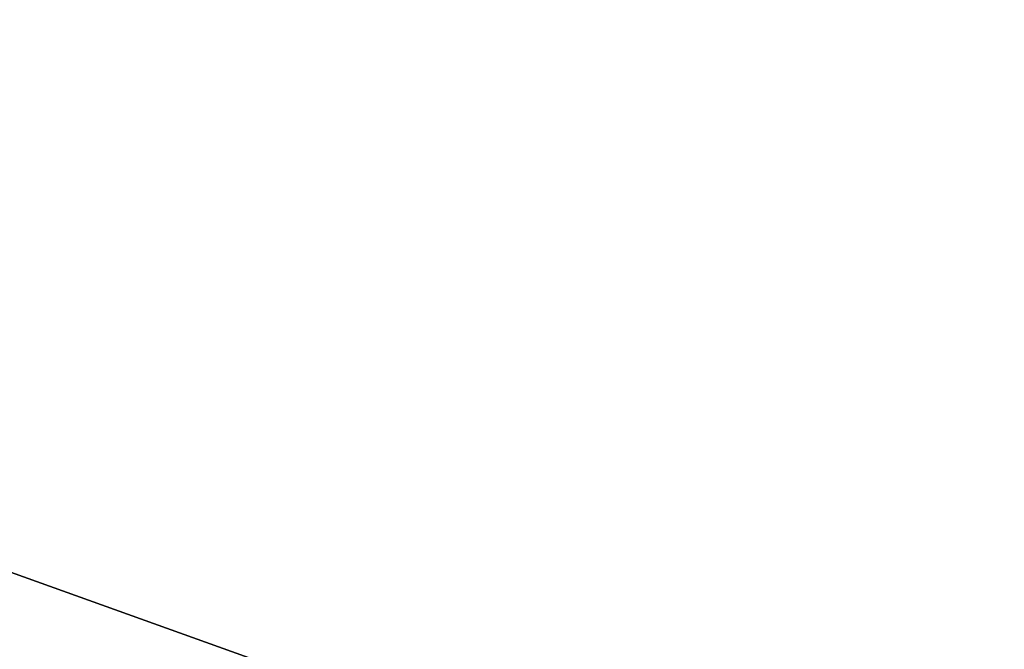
# Model space of a CAD drawing. Extents: x 0 to 712, y 0 to 712.
# Tile 239 of 256: x 245.26604 to 245.27423, y 287.13291 to 287.13814. Entities that reach past the tile are written whole.
import ezdxf

# ---------------------------------------------------------------- set-up
doc = ezdxf.new("R2010")
doc.units = 0
doc.header["$LTSCALE"] = 25.4
doc.layers.get('0').update_dxf_attribs({"color": 13, "linetype": 'CONTINUOUS'})

# ---------------------------------------------------------------- blocks, each defined once
blk = doc.blocks.new('GRUPUJ_12')
at = {"color": 0}
mesh = blk.add_polyface(dxfattribs=at)
corners = [(243.770874, 285.4473572, 402.61203), (241.5606995, 286.3432083, 401.8466492), (243.7152405, 285.3056412, 401.8466492), (241.6368103, 286.4750519, 402.61203)]
mesh.append_faces([[corners[k] for k in face] for face in [(0, 1, 2), (1, 0, 3)]], dxfattribs={"vtx0": -1, "color": 0})
mesh = blk.add_polyface(dxfattribs=at)
corners = [(243.7152405, 285.3056412, 401.8466492), (244.6164246, 284.9827118, 341.8466492), (244.6164246, 284.9827118, 401.8466492)]
mesh.append_faces([[corners[k] for k in face] for face in [(0, 1, 2)]], dxfattribs={"color": 0})
blk = doc.blocks.new('CRISTAL-L-7631-7630_STL')
at = {"color": 8}
blk.add_blockref('GRUPUJ_12', (146.5341797, -354.22995, 165.372406), dxfattribs=at)
blk = doc.blocks.new('GRUPUJ_11')
at = {"color": 0}
blk.add_blockref('CRISTAL-L-7631-7630_STL', (-144.9902802, 356.0603027, -7.2190595), dxfattribs=at)

msp = doc.modelspace()

# ---------------------------------------------------------------- block references
at = {"color": 0}
msp.add_blockref('GRUPUJ_11', (0, 0), dxfattribs=at)

doc.saveas('drawing.dxf')
